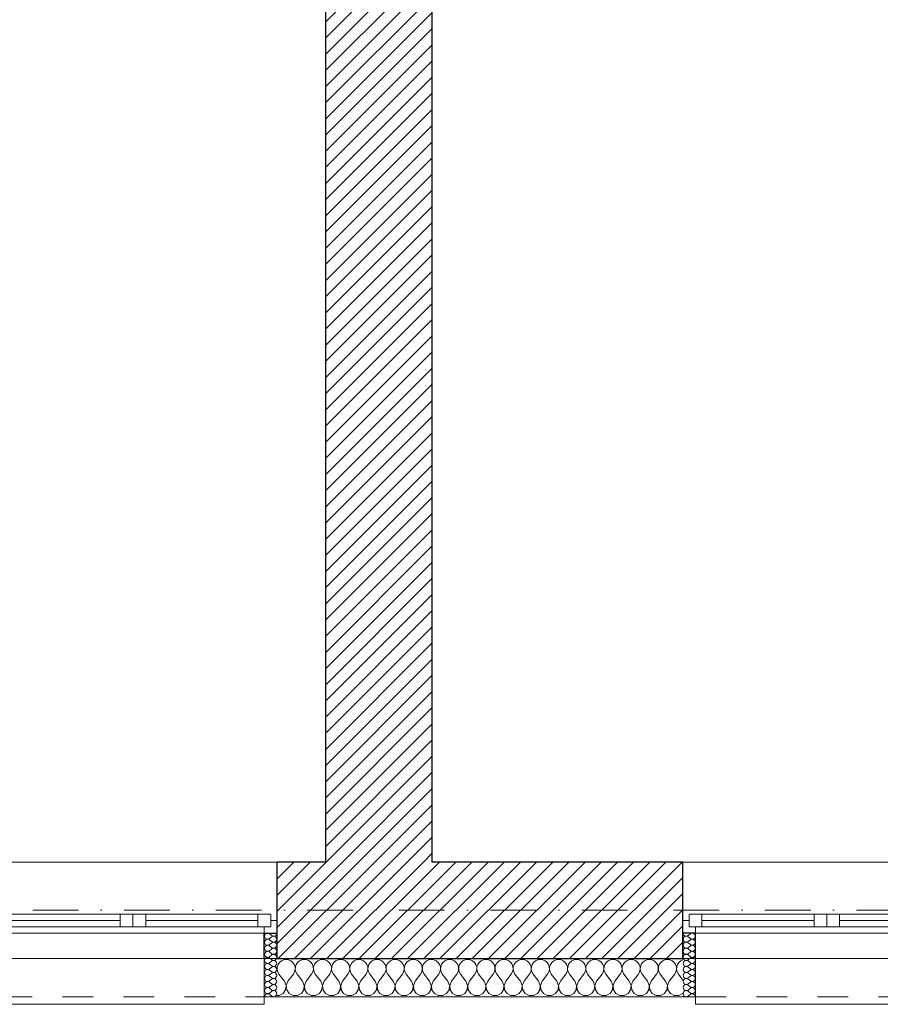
# Model space of a CAD drawing. Header units: millimetres. Extents: x 172139 to 266886, y 89525 to 138225.
# Tile 38 of 72: x 206666 to 210052, y 106825 to 110700. Entities that reach past the tile are written whole.
import ezdxf

# ---------------------------------------------------------------- set-up
doc = ezdxf.new("R2010")
doc.units = ezdxf.units.MM
doc.header["$MEASUREMENT"] = 0
doc.linetypes.add('Kropki i Kreski', pattern=[360, 180, -90, 0, -90])
doc.linetypes.add('Przerywana', pattern=[240, 120, -120])
for name, color, linetype in [('Konstrukcja - Siatki mod', 7, 'Continuous'), ('KR_INW', 7, 'Continuous'), ('NAPIS_SODON', 7, 'Continuous'), ('Okna ArchiCADa', 7, 'Continuous')]:
    doc.layers.add(name, color=color, linetype=linetype)
doc.layers.add('Konstrukcja - Siatki mod_Nr_pióra__48', color=7, linetype='Continuous', lineweight=15, true_color=0xa80f02)
doc.layers.add('KR_INW_Nr_pióra__102', color=7, linetype='Continuous', lineweight=5, true_color=0xcccccc)
for name, color, linetype, lineweight in [('KR_INW_Nr_pióra__101', 252, 'Continuous', 5), ('KR_INW_Nr_pióra__27', 7, 'Continuous', 25), ('KR_INW_Nr_pióra__47', 7, 'Continuous', 15), ('NAPIS_SODON_Nr_pióra__1', 7, 'Continuous', 13), ('Okna ArchiCADa_Nr_pióra__1', 7, 'Continuous', 13), ('Okna ArchiCADa_Nr_pióra__27', 7, 'Continuous', 25)]:
    doc.layers.add(name, color=color, linetype=linetype, lineweight=lineweight)
pattern_1 = [(45, (0, 0), (-31.819804, 31.819804), [])]

# ---------------------------------------------------------------- blocks, each defined once
blk = doc.blocks.new('Strop_1', base_point=(179225, 121523.3))
at = {"layer": 'NAPIS_SODON_Nr_pióra__1', "linetype": 'Continuous', "flags": 128}
blk.add_lwpolyline([(179225, 121523.3), (179225.9, 107003.8), (250898.3, 107008.3), (250897.4, 121527.8)], close=True, dxfattribs=at)
blk = doc.blocks.new('*X152')
at = {"layer": 'KR_INW_Nr_pióra__102', "linetype": 'Continuous'}
for p, q in [((207695.5, 106996.2), (207687.9, 106989.9)), ((207704.5, 107000.2), (207695.5, 106996.2)), ((207714.3, 107001.6), (207704.5, 107000.2)), ((207724, 107000.2), (207714.3, 107001.6)), ((207733.1, 106996.2), (207724, 107000.2)), ((207740.6, 106989.9), (207733.1, 106996.2)), ((207766.9, 106996.2), (207759.4, 106989.9)), ((207776, 107000.2), (207766.9, 106996.2)), ((207785.7, 107001.6), (207776, 107000.2)), ((207795.5, 107000.2), (207785.7, 107001.6)), ((207804.5, 106996.2), (207795.5, 107000.2)), ((207812.1, 106989.9), (207804.5, 106996.2)), ((207838.4, 106996.2), (207830.8, 106989.9)), ((207847.4, 107000.2), (207838.4, 106996.2)), ((207857.1, 107001.6), (207847.4, 107000.2)), ((207866.9, 107000.2), (207857.1, 107001.6)), ((207875.9, 106996.2), (207866.9, 107000.2)), ((207883.5, 106989.9), (207875.9, 106996.2)), ((207909.8, 106996.2), (207902.2, 106989.9)), ((207918.8, 107000.2), (207909.8, 106996.2)), ((207928.6, 107001.6), (207918.8, 107000.2)), ((207938.3, 107000.2), (207928.6, 107001.6)), ((207947.3, 106996.2), (207938.3, 107000.2)), ((207954.9, 106989.9), (207947.3, 106996.2)), ((207981.2, 106996.2), (207973.6, 106989.9)), ((207990.2, 107000.2), (207981.2, 106996.2)), ((208000, 107001.6), (207990.2, 107000.2)), ((208009.8, 107000.2), (208000, 107001.6)), ((208018.8, 106996.2), (208009.8, 107000.2)), ((208026.4, 106989.9), (208018.8, 106996.2)), ((208052.7, 106996.2), (208045.1, 106989.9)), ((208061.7, 107000.2), (208052.7, 106996.2)), ((208071.4, 107001.6), (208061.7, 107000.2)), ((208081.2, 107000.2), (208071.4, 107001.6)), ((208090.2, 106996.2), (208081.2, 107000.2)), ((208097.8, 106989.9), (208090.2, 106996.2)), ((208124.1, 106996.2), (208116.5, 106989.9)), ((208133.1, 107000.2), (208124.1, 106996.2)), ((208142.9, 107001.6), (208133.1, 107000.2)), ((208152.6, 107000.2), (208142.9, 107001.6)), ((208161.6, 106996.2), (208152.6, 107000.2)), ((208169.2, 106989.9), (208161.6, 106996.2)), ((208195.5, 106996.2), (208187.9, 106989.9)), ((208204.5, 107000.2), (208195.5, 106996.2)), ((208214.3, 107001.6), (208204.5, 107000.2)), ((208224, 107000.2), (208214.3, 107001.6)), ((208233.1, 106996.2), (208224, 107000.2)), ((208240.6, 106989.9), (208233.1, 106996.2)), ((208266.9, 106996.2), (208259.4, 106989.9)), ((208276, 107000.2), (208266.9, 106996.2)), ((208285.7, 107001.6), (208276, 107000.2)), ((208295.5, 107000.2), (208285.7, 107001.6)), ((208304.5, 106996.2), (208295.5, 107000.2)), ((208312.1, 106989.9), (208304.5, 106996.2)), ((208338.4, 106996.2), (208330.8, 106989.9)), ((208347.4, 107000.2), (208338.4, 106996.2)), ((208357.1, 107001.6), (208347.4, 107000.2)), ((208366.9, 107000.2), (208357.1, 107001.6)), ((208375.9, 106996.2), (208366.9, 107000.2)), ((208383.5, 106989.9), (208375.9, 106996.2)), ((208409.8, 106996.2), (208402.2, 106989.9)), ((208418.8, 107000.2), (208409.8, 106996.2)), ((208428.6, 107001.6), (208418.8, 107000.2)), ((208438.3, 107000.2), (208428.6, 107001.6)), ((208447.3, 106996.2), (208438.3, 107000.2)), ((208454.9, 106989.9), (208447.3, 106996.2)), ((208481.2, 106996.2), (208473.6, 106989.9)), ((208490.2, 107000.2), (208481.2, 106996.2)), ((208500, 107001.6), (208490.2, 107000.2)), ((208509.8, 107000.2), (208500, 107001.6)), ((208518.8, 106996.2), (208509.8, 107000.2)), ((208526.4, 106989.9), (208518.8, 106996.2)), ((208552.7, 106996.2), (208545.1, 106989.9)), ((208561.7, 107000.2), (208552.7, 106996.2)), ((208571.4, 107001.6), (208561.7, 107000.2)), ((208581.2, 107000.2), (208571.4, 107001.6)), ((208590.2, 106996.2), (208581.2, 107000.2)), ((208597.8, 106989.9), (208590.2, 106996.2)), ((208624.1, 106996.2), (208616.5, 106989.9)), ((208633.1, 107000.2), (208624.1, 106996.2)), ((208642.9, 107001.6), (208633.1, 107000.2)), ((208652.6, 107000.2), (208642.9, 107001.6)), ((208661.6, 106996.2), (208652.6, 107000.2)), ((208669.2, 106989.9), (208661.6, 106996.2)), ((208695.5, 106996.2), (208687.9, 106989.9)), ((208704.5, 107000.2), (208695.5, 106996.2)), ((208714.3, 107001.6), (208704.5, 107000.2)), ((208724, 107000.2), (208714.3, 107001.6)), ((208733.1, 106996.2), (208724, 107000.2)), ((208740.6, 106989.9), (208733.1, 106996.2)), ((208766.9, 106996.2), (208759.4, 106989.9)), ((208776, 107000.2), (208766.9, 106996.2)), ((208785.7, 107001.6), (208776, 107000.2)), ((208795.5, 107000.2), (208785.7, 107001.6)), ((208804.5, 106996.2), (208795.5, 107000.2)), ((208812.1, 106989.9), (208804.5, 106996.2)), ((208838.4, 106996.2), (208830.8, 106989.9)), ((208847.4, 107000.2), (208838.4, 106996.2)), ((208857.1, 107001.6), (208847.4, 107000.2)), ((208866.9, 107000.2), (208857.1, 107001.6)), ((208875.9, 106996.2), (208866.9, 107000.2)), ((208883.5, 106989.9), (208875.9, 106996.2)), ((208909.8, 106996.2), (208902.2, 106989.9)), ((208918.8, 107000.2), (208909.8, 106996.2)), ((208928.6, 107001.6), (208918.8, 107000.2)), ((208938.3, 107000.2), (208928.6, 107001.6)), ((208947.3, 106996.2), (208938.3, 107000.2)), ((208954.9, 106989.9), (208947.3, 106996.2)), ((208981.2, 106996.2), (208973.6, 106989.9)), ((208990.2, 107000.2), (208981.2, 106996.2)), ((209000, 107001.6), (208990.2, 107000.2)), ((209009.8, 107000.2), (209000, 107001.6)), ((209018.8, 106996.2), (209009.8, 107000.2)), ((209026.4, 106989.9), (209018.8, 106996.2)), ((209052.7, 106996.2), (209045.1, 106989.9)), ((209061.7, 107000.2), (209052.7, 106996.2)), ((209071.4, 107001.6), (209061.7, 107000.2)), ((209081.2, 107000.2), (209071.4, 107001.6)), ((209090.2, 106996.2), (209081.2, 107000.2)), ((209097.8, 106989.9), (209090.2, 106996.2)), ((209124.1, 106996.2), (209116.5, 106989.9)), ((209133.1, 107000.2), (209124.1, 106996.2)), ((209142.9, 107001.6), (209133.1, 107000.2)), ((209152.6, 107000.2), (209142.9, 107001.6)), ((209161.6, 106996.2), (209152.6, 107000.2)), ((209169.2, 106989.9), (209161.6, 106996.2)), ((209195.5, 106996.2), (209187.9, 106989.9)), ((209204.5, 107000.2), (209195.5, 106996.2)), ((209214.3, 107001.6), (209204.5, 107000.2)), ((209224, 107000.2), (209214.3, 107001.6)), ((209233.1, 106996.2), (209224, 107000.2)), ((209240.6, 106989.9), (209233.1, 106996.2)), ((209266.9, 106996.2), (209259.4, 106989.9)), ((209275, 106999.8), (209266.9, 106996.2)), ((207678.4, 106962.6), (207678.3, 106965.5)), ((207678.3, 106962.1), (207678.4, 106962.6)), ((207679.2, 106972.5), (207678.7, 106962.6)), ((207678.7, 106962.6), (207680.9, 106953.1)), ((207682.3, 106981.8), (207679.2, 106972.5)), ((207687.9, 106989.9), (207682.3, 106981.8)), ((207746.2, 106981.8), (207740.6, 106989.9)), ((207749.4, 106972.5), (207746.2, 106981.8)), ((207747.6, 106953.1), (207749.9, 106962.6)), ((207749.9, 106962.6), (207749.4, 106972.5)), ((207750.6, 106972.5), (207750.1, 106962.6)), ((207750.1, 106962.6), (207752.4, 106953.1)), ((207753.8, 106981.8), (207750.6, 106972.5)), ((207759.4, 106989.9), (207753.8, 106981.8)), ((207817.7, 106981.8), (207812.1, 106989.9)), ((207820.8, 106972.5), (207817.7, 106981.8)), ((207819.1, 106953.1), (207821.3, 106962.6)), ((207821.3, 106962.6), (207820.8, 106972.5)), ((207822.1, 106972.5), (207821.6, 106962.6)), ((207821.6, 106962.6), (207823.8, 106953.1)), ((207825.2, 106981.8), (207822.1, 106972.5)), ((207830.8, 106989.9), (207825.2, 106981.8)), ((207889.1, 106981.8), (207883.5, 106989.9)), ((207892.2, 106972.5), (207889.1, 106981.8)), ((207890.5, 106953.1), (207892.7, 106962.6)), ((207892.7, 106962.6), (207892.2, 106972.5)), ((207893.5, 106972.5), (207893, 106962.6)), ((207893, 106962.6), (207895.2, 106953.1)), ((207896.6, 106981.8), (207893.5, 106972.5)), ((207902.2, 106989.9), (207896.6, 106981.8)), ((207960.5, 106981.8), (207954.9, 106989.9)), ((207963.7, 106972.5), (207960.5, 106981.8)), ((207961.9, 106953.1), (207964.1, 106962.6)), ((207964.1, 106962.6), (207963.7, 106972.5)), ((207964.9, 106972.5), (207964.4, 106962.6)), ((207964.4, 106962.6), (207966.7, 106953.1)), ((207968.1, 106981.8), (207964.9, 106972.5)), ((207973.6, 106989.9), (207968.1, 106981.8)), ((208031.9, 106981.8), (208026.4, 106989.9)), ((208035.1, 106972.5), (208031.9, 106981.8)), ((208033.3, 106953.1), (208035.6, 106962.6)), ((208035.6, 106962.6), (208035.1, 106972.5)), ((208036.3, 106972.5), (208035.9, 106962.6)), ((208035.9, 106962.6), (208038.1, 106953.1)), ((208039.5, 106981.8), (208036.3, 106972.5)), ((208045.1, 106989.9), (208039.5, 106981.8)), ((208103.4, 106981.8), (208097.8, 106989.9)), ((208106.5, 106972.5), (208103.4, 106981.8)), ((208104.8, 106953.1), (208107, 106962.6)), ((208107, 106962.6), (208106.5, 106972.5)), ((208107.8, 106972.5), (208107.3, 106962.6)), ((208107.3, 106962.6), (208109.5, 106953.1)), ((208110.9, 106981.8), (208107.8, 106972.5)), ((208116.5, 106989.9), (208110.9, 106981.8)), ((208174.8, 106981.8), (208169.2, 106989.9)), ((208177.9, 106972.5), (208174.8, 106981.8)), ((208176.2, 106953.1), (208178.4, 106962.6)), ((208178.4, 106962.6), (208177.9, 106972.5)), ((208179.2, 106972.5), (208178.7, 106962.6)), ((208178.7, 106962.6), (208180.9, 106953.1)), ((208182.3, 106981.8), (208179.2, 106972.5)), ((208187.9, 106989.9), (208182.3, 106981.8)), ((208246.2, 106981.8), (208240.6, 106989.9)), ((208249.4, 106972.5), (208246.2, 106981.8)), ((208247.6, 106953.1), (208249.9, 106962.6)), ((208249.9, 106962.6), (208249.4, 106972.5)), ((208250.6, 106972.5), (208250.1, 106962.6)), ((208250.1, 106962.6), (208252.4, 106953.1)), ((208253.8, 106981.8), (208250.6, 106972.5)), ((208259.4, 106989.9), (208253.8, 106981.8)), ((208317.7, 106981.8), (208312.1, 106989.9)), ((208320.8, 106972.5), (208317.7, 106981.8)), ((208319.1, 106953.1), (208321.3, 106962.6)), ((208321.3, 106962.6), (208320.8, 106972.5)), ((208322.1, 106972.5), (208321.6, 106962.6)), ((208321.6, 106962.6), (208323.8, 106953.1)), ((208325.2, 106981.8), (208322.1, 106972.5)), ((208330.8, 106989.9), (208325.2, 106981.8)), ((208389.1, 106981.8), (208383.5, 106989.9)), ((208392.2, 106972.5), (208389.1, 106981.8)), ((208390.5, 106953.1), (208392.7, 106962.6)), ((208392.7, 106962.6), (208392.2, 106972.5)), ((208393.5, 106972.5), (208393, 106962.6)), ((208393, 106962.6), (208395.2, 106953.1)), ((208396.6, 106981.8), (208393.5, 106972.5)), ((208402.2, 106989.9), (208396.6, 106981.8)), ((208460.5, 106981.8), (208454.9, 106989.9)), ((208463.7, 106972.5), (208460.5, 106981.8)), ((208461.9, 106953.1), (208464.1, 106962.6)), ((208464.1, 106962.6), (208463.7, 106972.5)), ((208464.9, 106972.5), (208464.4, 106962.6)), ((208464.4, 106962.6), (208466.7, 106953.1)), ((208468.1, 106981.8), (208464.9, 106972.5)), ((208473.6, 106989.9), (208468.1, 106981.8)), ((208531.9, 106981.8), (208526.4, 106989.9)), ((208535.1, 106972.5), (208531.9, 106981.8)), ((208533.3, 106953.1), (208535.6, 106962.6)), ((208535.6, 106962.6), (208535.1, 106972.5)), ((208536.3, 106972.5), (208535.9, 106962.6)), ((208535.9, 106962.6), (208538.1, 106953.1)), ((208539.5, 106981.8), (208536.3, 106972.5)), ((208545.1, 106989.9), (208539.5, 106981.8)), ((208603.4, 106981.8), (208597.8, 106989.9)), ((208606.5, 106972.5), (208603.4, 106981.8)), ((208604.8, 106953.1), (208607, 106962.6)), ((208607, 106962.6), (208606.5, 106972.5)), ((208607.8, 106972.5), (208607.3, 106962.6)), ((208607.3, 106962.6), (208609.5, 106953.1)), ((208610.9, 106981.8), (208607.8, 106972.5)), ((208616.5, 106989.9), (208610.9, 106981.8)), ((208674.8, 106981.8), (208669.2, 106989.9)), ((208677.9, 106972.5), (208674.8, 106981.8)), ((208676.2, 106953.1), (208678.4, 106962.6)), ((208678.4, 106962.6), (208677.9, 106972.5)), ((208679.2, 106972.5), (208678.7, 106962.6)), ((208678.7, 106962.6), (208680.9, 106953.1)), ((208682.3, 106981.8), (208679.2, 106972.5)), ((208687.9, 106989.9), (208682.3, 106981.8)), ((208746.2, 106981.8), (208740.6, 106989.9)), ((208749.4, 106972.5), (208746.2, 106981.8)), ((208747.6, 106953.1), (208749.9, 106962.6)), ((208749.9, 106962.6), (208749.4, 106972.5)), ((208750.6, 106972.5), (208750.1, 106962.6)), ((208750.1, 106962.6), (208752.4, 106953.1)), ((208753.8, 106981.8), (208750.6, 106972.5)), ((208759.4, 106989.9), (208753.8, 106981.8)), ((208817.7, 106981.8), (208812.1, 106989.9)), ((208820.8, 106972.5), (208817.7, 106981.8)), ((208819.1, 106953.1), (208821.3, 106962.6)), ((208821.3, 106962.6), (208820.8, 106972.5)), ((208822.1, 106972.5), (208821.6, 106962.6)), ((208821.6, 106962.6), (208823.8, 106953.1)), ((208825.2, 106981.8), (208822.1, 106972.5)), ((208830.8, 106989.9), (208825.2, 106981.8)), ((208889.1, 106981.8), (208883.5, 106989.9)), ((208892.2, 106972.5), (208889.1, 106981.8)), ((208890.5, 106953.1), (208892.7, 106962.6)), ((208892.7, 106962.6), (208892.2, 106972.5)), ((208893.5, 106972.5), (208893, 106962.6)), ((208893, 106962.6), (208895.2, 106953.1)), ((208896.6, 106981.8), (208893.5, 106972.5)), ((208902.2, 106989.9), (208896.6, 106981.8)), ((208960.5, 106981.8), (208954.9, 106989.9)), ((208963.7, 106972.5), (208960.5, 106981.8)), ((208961.9, 106953.1), (208964.1, 106962.6)), ((208964.1, 106962.6), (208963.7, 106972.5)), ((208964.9, 106972.5), (208964.4, 106962.6)), ((208964.4, 106962.6), (208966.7, 106953.1)), ((208968.1, 106981.8), (208964.9, 106972.5)), ((208973.6, 106989.9), (208968.1, 106981.8)), ((209031.9, 106981.8), (209026.4, 106989.9)), ((209035.1, 106972.5), (209031.9, 106981.8)), ((209033.3, 106953.1), (209035.6, 106962.6)), ((209035.6, 106962.6), (209035.1, 106972.5)), ((209036.3, 106972.5), (209035.9, 106962.6)), ((209035.9, 106962.6), (209038.1, 106953.1)), ((209039.5, 106981.8), (209036.3, 106972.5)), ((209045.1, 106989.9), (209039.5, 106981.8)), ((209103.4, 106981.8), (209097.8, 106989.9)), ((209106.5, 106972.5), (209103.4, 106981.8)), ((209104.8, 106953.1), (209107, 106962.6)), ((209107, 106962.6), (209106.5, 106972.5)), ((209107.8, 106972.5), (209107.3, 106962.6)), ((209107.3, 106962.6), (209109.5, 106953.1)), ((209110.9, 106981.8), (209107.8, 106972.5)), ((209116.5, 106989.9), (209110.9, 106981.8)), ((209174.8, 106981.8), (209169.2, 106989.9)), ((209177.9, 106972.5), (209174.8, 106981.8)), ((209176.2, 106953.1), (209178.4, 106962.6)), ((209178.4, 106962.6), (209177.9, 106972.5)), ((209179.2, 106972.5), (209178.7, 106962.6)), ((209178.7, 106962.6), (209180.9, 106953.1)), ((209182.3, 106981.8), (209179.2, 106972.5)), ((209187.9, 106989.9), (209182.3, 106981.8)), ((209246.2, 106981.8), (209240.6, 106989.9)), ((209249.4, 106972.5), (209246.2, 106981.8)), ((209247.6, 106953.1), (209249.9, 106962.6)), ((209249.9, 106962.6), (209249.4, 106972.5)), ((209250.6, 106972.5), (209250.1, 106962.6)), ((209250.1, 106962.6), (209252.4, 106953.1)), ((209253.8, 106981.8), (209250.6, 106972.5)), ((209259.4, 106989.9), (209253.8, 106981.8)), ((207680.9, 106953.1), (207685.7, 106944.4)), ((207707.1, 106915.9), (207685.7, 106944.4)), ((207713.9, 106899.8), (207707.1, 106915.9)), ((207721.4, 106915.9), (207714.7, 106899.8)), ((207721.4, 106915.9), (207742.9, 106944.4)), ((207742.9, 106944.4), (207747.6, 106953.1)), ((207752.4, 106953.1), (207757.1, 106944.4)), ((207778.6, 106915.9), (207757.1, 106944.4)), ((207785.3, 106899.8), (207778.6, 106915.9)), ((207792.9, 106915.9), (207786.1, 106899.8)), ((207792.9, 106915.9), (207814.3, 106944.4)), ((207814.3, 106944.4), (207819.1, 106953.1)), ((207823.8, 106953.1), (207828.6, 106944.4)), ((207850, 106915.9), (207828.6, 106944.4)), ((207856.7, 106899.8), (207850, 106915.9)), ((207864.3, 106915.9), (207857.6, 106899.8)), ((207864.3, 106915.9), (207885.7, 106944.4)), ((207885.7, 106944.4), (207890.5, 106953.1)), ((207895.2, 106953.1), (207900, 106944.4)), ((207921.4, 106915.9), (207900, 106944.4)), ((207928.2, 106899.8), (207921.4, 106915.9)), ((207935.7, 106915.9), (207929, 106899.8)), ((207935.7, 106915.9), (207957.1, 106944.4)), ((207957.1, 106944.4), (207961.9, 106953.1)), ((207966.7, 106953.1), (207971.4, 106944.4)), ((207992.9, 106915.9), (207971.4, 106944.4)), ((207999.6, 106899.8), (207992.9, 106915.9)), ((208007.1, 106915.9), (208000.4, 106899.8)), ((208007.1, 106915.9), (208028.6, 106944.4)), ((208028.6, 106944.4), (208033.3, 106953.1)), ((208038.1, 106953.1), (208042.9, 106944.4)), ((208064.3, 106915.9), (208042.9, 106944.4)), ((208071, 106899.8), (208064.3, 106915.9)), ((208078.6, 106915.9), (208071.8, 106899.8)), ((208078.6, 106915.9), (208100, 106944.4)), ((208100, 106944.4), (208104.8, 106953.1)), ((208109.5, 106953.1), (208114.3, 106944.4)), ((208135.7, 106915.9), (208114.3, 106944.4)), ((208142.4, 106899.8), (208135.7, 106915.9)), ((208150, 106915.9), (208143.3, 106899.8)), ((208150, 106915.9), (208171.4, 106944.4)), ((208171.4, 106944.4), (208176.2, 106953.1)), ((208180.9, 106953.1), (208185.7, 106944.4)), ((208207.1, 106915.9), (208185.7, 106944.4)), ((208213.9, 106899.8), (208207.1, 106915.9)), ((208221.4, 106915.9), (208214.7, 106899.8)), ((208221.4, 106915.9), (208242.9, 106944.4)), ((208242.9, 106944.4), (208247.6, 106953.1)), ((208252.4, 106953.1), (208257.1, 106944.4)), ((208278.6, 106915.9), (208257.1, 106944.4)), ((208285.3, 106899.8), (208278.6, 106915.9)), ((208292.9, 106915.9), (208286.1, 106899.8)), ((208292.9, 106915.9), (208314.3, 106944.4)), ((208314.3, 106944.4), (208319.1, 106953.1)), ((208323.8, 106953.1), (208328.6, 106944.4)), ((208350, 106915.9), (208328.6, 106944.4)), ((208356.7, 106899.8), (208350, 106915.9)), ((208364.3, 106915.9), (208357.6, 106899.8)), ((208364.3, 106915.9), (208385.7, 106944.4)), ((208385.7, 106944.4), (208390.5, 106953.1)), ((208395.2, 106953.1), (208400, 106944.4)), ((208421.4, 106915.9), (208400, 106944.4)), ((208428.2, 106899.8), (208421.4, 106915.9)), ((208435.7, 106915.9), (208429, 106899.8)), ((208435.7, 106915.9), (208457.1, 106944.4)), ((208457.1, 106944.4), (208461.9, 106953.1)), ((208466.7, 106953.1), (208471.4, 106944.4)), ((208492.9, 106915.9), (208471.4, 106944.4)), ((208499.6, 106899.8), (208492.9, 106915.9)), ((208507.1, 106915.9), (208500.4, 106899.8)), ((208507.1, 106915.9), (208528.6, 106944.4)), ((208528.6, 106944.4), (208533.3, 106953.1)), ((208538.1, 106953.1), (208542.9, 106944.4)), ((208564.3, 106915.9), (208542.9, 106944.4)), ((208571, 106899.8), (208564.3, 106915.9)), ((208578.6, 106915.9), (208571.8, 106899.8)), ((208578.6, 106915.9), (208600, 106944.4)), ((208600, 106944.4), (208604.8, 106953.1)), ((208609.5, 106953.1), (208614.3, 106944.4)), ((208635.7, 106915.9), (208614.3, 106944.4)), ((208642.4, 106899.8), (208635.7, 106915.9)), ((208650, 106915.9), (208643.3, 106899.8)), ((208650, 106915.9), (208671.4, 106944.4)), ((208671.4, 106944.4), (208676.2, 106953.1)), ((208680.9, 106953.1), (208685.7, 106944.4)), ((208707.1, 106915.9), (208685.7, 106944.4)), ((208713.9, 106899.8), (208707.1, 106915.9)), ((208721.4, 106915.9), (208714.7, 106899.8)), ((208721.4, 106915.9), (208742.9, 106944.4)), ((208742.9, 106944.4), (208747.6, 106953.1)), ((208752.4, 106953.1), (208757.1, 106944.4)), ((208778.6, 106915.9), (208757.1, 106944.4)), ((208785.3, 106899.8), (208778.6, 106915.9)), ((208792.9, 106915.9), (208786.1, 106899.8)), ((208792.9, 106915.9), (208814.3, 106944.4)), ((208814.3, 106944.4), (208819.1, 106953.1)), ((208823.8, 106953.1), (208828.6, 106944.4)), ((208850, 106915.9), (208828.6, 106944.4)), ((208856.7, 106899.8), (208850, 106915.9)), ((208864.3, 106915.9), (208857.6, 106899.8)), ((208864.3, 106915.9), (208885.7, 106944.4)), ((208885.7, 106944.4), (208890.5, 106953.1)), ((208895.2, 106953.1), (208900, 106944.4)), ((208921.4, 106915.9), (208900, 106944.4)), ((208928.2, 106899.8), (208921.4, 106915.9)), ((208935.7, 106915.9), (208929, 106899.8)), ((208935.7, 106915.9), (208957.1, 106944.4)), ((208957.1, 106944.4), (208961.9, 106953.1)), ((208966.7, 106953.1), (208971.4, 106944.4)), ((208992.9, 106915.9), (208971.4, 106944.4)), ((208999.6, 106899.8), (208992.9, 106915.9)), ((209007.1, 106915.9), (209000.4, 106899.8)), ((209007.1, 106915.9), (209028.6, 106944.4)), ((209028.6, 106944.4), (209033.3, 106953.1)), ((209038.1, 106953.1), (209042.9, 106944.4)), ((209064.3, 106915.9), (209042.9, 106944.4)), ((209071, 106899.8), (209064.3, 106915.9)), ((209078.6, 106915.9), (209071.8, 106899.8)), ((209078.6, 106915.9), (209100, 106944.4)), ((209100, 106944.4), (209104.8, 106953.1)), ((209109.5, 106953.1), (209114.3, 106944.4)), ((209135.7, 106915.9), (209114.3, 106944.4)), ((209142.4, 106899.8), (209135.7, 106915.9)), ((209150, 106915.9), (209143.3, 106899.8)), ((209150, 106915.9), (209171.4, 106944.4)), ((209171.4, 106944.4), (209176.2, 106953.1)), ((209180.9, 106953.1), (209185.7, 106944.4)), ((209207.1, 106915.9), (209185.7, 106944.4)), ((209213.9, 106899.8), (209207.1, 106915.9)), ((209221.4, 106915.9), (209214.7, 106899.8)), ((209221.4, 106915.9), (209242.9, 106944.4)), ((209242.9, 106944.4), (209247.6, 106953.1)), ((209252.4, 106953.1), (209257.1, 106944.4)), ((209275, 106920.7), (209257.1, 106944.4)), ((207702.6, 106868), (207712.2, 106882.5)), ((207712.2, 106882.5), (207713.9, 106899.8)), ((207714.7, 106899.8), (207716.3, 106882.5)), ((207716.3, 106882.5), (207726, 106868)), ((207774, 106868), (207783.7, 106882.5)), ((207783.7, 106882.5), (207785.3, 106899.8)), ((207786.1, 106899.8), (207787.8, 106882.5)), ((207787.8, 106882.5), (207797.4, 106868)), ((207845.5, 106868), (207855.1, 106882.5)), ((207855.1, 106882.5), (207856.7, 106899.8)), ((207857.6, 106899.8), (207859.2, 106882.5)), ((207859.2, 106882.5), (207868.8, 106868)), ((207916.9, 106868), (207926.5, 106882.5)), ((207926.5, 106882.5), (207928.2, 106899.8)), ((207929, 106899.8), (207930.6, 106882.5)), ((207930.6, 106882.5), (207940.3, 106868)), ((207988.3, 106868), (207997.9, 106882.5)), ((207997.9, 106882.5), (207999.6, 106899.8)), ((208000.4, 106899.8), (208002.1, 106882.5)), ((208002.1, 106882.5), (208011.7, 106868)), ((208059.7, 106868), (208069.4, 106882.5)), ((208069.4, 106882.5), (208071, 106899.8)), ((208071.8, 106899.8), (208073.5, 106882.5)), ((208073.5, 106882.5), (208083.1, 106868)), ((208131.2, 106868), (208140.8, 106882.5)), ((208140.8, 106882.5), (208142.4, 106899.8)), ((208143.3, 106899.8), (208144.9, 106882.5)), ((208144.9, 106882.5), (208154.5, 106868)), ((208202.6, 106868), (208212.2, 106882.5)), ((208212.2, 106882.5), (208213.9, 106899.8)), ((208214.7, 106899.8), (208216.3, 106882.5)), ((208216.3, 106882.5), (208226, 106868)), ((208274, 106868), (208283.7, 106882.5)), ((208283.7, 106882.5), (208285.3, 106899.8)), ((208286.1, 106899.8), (208287.8, 106882.5)), ((208287.8, 106882.5), (208297.4, 106868)), ((208345.5, 106868), (208355.1, 106882.5)), ((208355.1, 106882.5), (208356.7, 106899.8)), ((208357.6, 106899.8), (208359.2, 106882.5)), ((208359.2, 106882.5), (208368.8, 106868)), ((208416.9, 106868), (208426.5, 106882.5)), ((208426.5, 106882.5), (208428.2, 106899.8)), ((208429, 106899.8), (208430.6, 106882.5)), ((208430.6, 106882.5), (208440.3, 106868)), ((208488.3, 106868), (208497.9, 106882.5)), ((208497.9, 106882.5), (208499.6, 106899.8)), ((208500.4, 106899.8), (208502.1, 106882.5)), ((208502.1, 106882.5), (208511.7, 106868)), ((208559.7, 106868), (208569.4, 106882.5)), ((208569.4, 106882.5), (208571, 106899.8)), ((208571.8, 106899.8), (208573.5, 106882.5)), ((208573.5, 106882.5), (208583.1, 106868)), ((208631.2, 106868), (208640.8, 106882.5)), ((208640.8, 106882.5), (208642.4, 106899.8)), ((208643.3, 106899.8), (208644.9, 106882.5)), ((208644.9, 106882.5), (208654.5, 106868)), ((208702.6, 106868), (208712.2, 106882.5)), ((208712.2, 106882.5), (208713.9, 106899.8)), ((208714.7, 106899.8), (208716.3, 106882.5)), ((208716.3, 106882.5), (208726, 106868)), ((208774, 106868), (208783.7, 106882.5)), ((208783.7, 106882.5), (208785.3, 106899.8)), ((208786.1, 106899.8), (208787.8, 106882.5)), ((208787.8, 106882.5), (208797.4, 106868)), ((208845.5, 106868), (208855.1, 106882.5)), ((208855.1, 106882.5), (208856.7, 106899.8)), ((208857.6, 106899.8), (208859.2, 106882.5)), ((208859.2, 106882.5), (208868.8, 106868)), ((208916.9, 106868), (208926.5, 106882.5)), ((208926.5, 106882.5), (208928.2, 106899.8)), ((208929, 106899.8), (208930.6, 106882.5)), ((208930.6, 106882.5), (208940.3, 106868)), ((208988.3, 106868), (208997.9, 106882.5)), ((208997.9, 106882.5), (208999.6, 106899.8)), ((209000.4, 106899.8), (209002.1, 106882.5)), ((209002.1, 106882.5), (209011.7, 106868)), ((209059.7, 106868), (209069.4, 106882.5)), ((209069.4, 106882.5), (209071, 106899.8)), ((209071.8, 106899.8), (209073.5, 106882.5)), ((209073.5, 106882.5), (209083.1, 106868)), ((209131.2, 106868), (209140.8, 106882.5)), ((209140.8, 106882.5), (209142.4, 106899.8)), ((209143.3, 106899.8), (209144.9, 106882.5)), ((209144.9, 106882.5), (209154.5, 106868)), ((209202.6, 106868), (209212.2, 106882.5)), ((209212.2, 106882.5), (209213.9, 106899.8)), ((209214.7, 106899.8), (209216.3, 106882.5)), ((209216.3, 106882.5), (209226, 106868)), ((207678.3, 106859.8), (207687.3, 106859.8)), ((207687.3, 106859.8), (207702.6, 106868)), ((207726, 106868), (207741.3, 106859.8)), ((207741.3, 106859.8), (207758.7, 106859.8)), ((207758.7, 106859.8), (207774, 106868)), ((207797.4, 106868), (207812.7, 106859.8)), ((207812.7, 106859.8), (207830.1, 106859.8)), ((207830.1, 106859.8), (207845.5, 106868)), ((207868.8, 106868), (207884.2, 106859.8)), ((207884.2, 106859.8), (207901.6, 106859.8)), ((207901.6, 106859.8), (207916.9, 106868)), ((207940.3, 106868), (207955.6, 106859.8)), ((207955.6, 106859.8), (207973, 106859.8)), ((207973, 106859.8), (207988.3, 106868)), ((208011.7, 106868), (208027, 106859.8)), ((208027, 106859.8), (208044.4, 106859.8)), ((208044.4, 106859.8), (208059.7, 106868)), ((208083.1, 106868), (208098.4, 106859.8)), ((208098.4, 106859.8), (208115.8, 106859.8)), ((208115.8, 106859.8), (208131.2, 106868)), ((208154.5, 106868), (208169.9, 106859.8)), ((208169.9, 106859.8), (208187.3, 106859.8)), ((208187.3, 106859.8), (208202.6, 106868)), ((208226, 106868), (208241.3, 106859.8)), ((208241.3, 106859.8), (208258.7, 106859.8)), ((208258.7, 106859.8), (208274, 106868)), ((208297.4, 106868), (208312.7, 106859.8)), ((208312.7, 106859.8), (208330.1, 106859.8)), ((208330.1, 106859.8), (208345.5, 106868)), ((208368.8, 106868), (208384.2, 106859.8)), ((208384.2, 106859.8), (208401.6, 106859.8)), ((208401.6, 106859.8), (208416.9, 106868)), ((208440.3, 106868), (208455.6, 106859.8)), ((208455.6, 106859.8), (208473, 106859.8)), ((208473, 106859.8), (208488.3, 106868)), ((208511.7, 106868), (208527, 106859.8)), ((208527, 106859.8), (208544.4, 106859.8)), ((208544.4, 106859.8), (208559.7, 106868)), ((208583.1, 106868), (208598.4, 106859.8)), ((208598.4, 106859.8), (208615.8, 106859.8)), ((208615.8, 106859.8), (208631.2, 106868)), ((208654.5, 106868), (208669.9, 106859.8)), ((208669.9, 106859.8), (208687.3, 106859.8)), ((208687.3, 106859.8), (208702.6, 106868)), ((208726, 106868), (208741.3, 106859.8)), ((208741.3, 106859.8), (208758.7, 106859.8)), ((208758.7, 106859.8), (208774, 106868)), ((208797.4, 106868), (208812.7, 106859.8)), ((208812.7, 106859.8), (208830.1, 106859.8)), ((208830.1, 106859.8), (208845.5, 106868)), ((208868.8, 106868), (208884.2, 106859.8)), ((208884.2, 106859.8), (208901.6, 106859.8)), ((208901.6, 106859.8), (208916.9, 106868)), ((208940.3, 106868), (208955.6, 106859.8)), ((208955.6, 106859.8), (208973, 106859.8)), ((208973, 106859.8), (208988.3, 106868)), ((209011.7, 106868), (209027, 106859.8)), ((209027, 106859.8), (209044.4, 106859.8)), ((209044.4, 106859.8), (209059.7, 106868)), ((209083.1, 106868), (209098.4, 106859.8)), ((209098.4, 106859.8), (209115.8, 106859.8)), ((209115.8, 106859.8), (209131.2, 106868)), ((209154.5, 106868), (209169.9, 106859.8)), ((209169.9, 106859.8), (209187.3, 106859.8)), ((209187.3, 106859.8), (209202.6, 106868)), ((209226, 106868), (209241.3, 106859.8)), ((209241.3, 106859.8), (209258.7, 106859.8)), ((209258.7, 106859.8), (209274, 106868)), ((209274, 106868), (209275, 106869.4))]:
    blk.add_line(p, q, dxfattribs=at)
blk = doc.blocks.new('*X188')
at = {"layer": 'KR_INW_Nr_pióra__102', "linetype": 'Continuous'}
for p, q in [((207658.1, 107095.6), (207648.5, 107102.8)), ((207658.1, 107090.9), (207648.5, 107083.7)), ((207658.1, 107071.8), (207648.5, 107079)), ((207658.1, 107067), (207648.5, 107059.9)), ((207658.1, 107048), (207648.5, 107055.1)), ((207658.1, 107043.2), (207648.5, 107036.1)), ((207658.1, 107024.2), (207648.5, 107031.3)), ((207658.1, 107019.4), (207648.5, 107012.3)), ((207658.1, 107000.4), (207648.5, 107007.5)), ((207658.1, 106995.6), (207648.5, 106988.5)), ((207658.1, 106976.6), (207648.5, 106983.7)), ((207658.1, 106971.8), (207648.5, 106964.7)), ((207658.1, 106952.8), (207648.5, 106959.9)), ((207658.1, 106948), (207648.5, 106940.9)), ((207658.1, 106929), (207648.5, 106936.1)), ((207658.1, 106924.2), (207648.5, 106917)), ((207658.1, 106905.1), (207648.5, 106912.3)), ((207658.1, 106900.4), (207648.5, 106893.2)), ((207658.1, 106881.3), (207648.5, 106888.5)), ((207658.1, 106876.6), (207648.5, 106869.4)), ((207658.1, 106857.5), (207648.5, 106864.7))]:
    blk.add_line(p, q, dxfattribs=at)
for centre, start, end in [((207641.4, 107093.2), 53.1301, 180), ((207641.4, 107093.2), 180, 306.8699), ((207641.4, 107069.4), 53.1301, 180), ((207641.4, 107069.4), 180, 306.8699), ((207665.2, 107105.1), 233.1301, 0), ((207665.2, 107081.3), 233.1301, 126.8699), ((207665.2, 107057.5), 233.1301, 126.8699), ((207641.4, 107045.6), 53.1301, 180), ((207641.4, 107045.6), 180, 306.8699), ((207641.4, 107021.8), 53.1301, 180), ((207665.2, 107033.7), 233.1301, 126.8699), ((207641.4, 107021.8), 180, 306.8699), ((207641.4, 106998), 53.1301, 180), ((207641.4, 106998), 180, 306.8699), ((207665.2, 107009.9), 233.1301, 126.8699), ((207665.2, 106986.1), 233.1301, 126.8699), ((207641.4, 106974.2), 53.1301, 180), ((207641.4, 106974.2), 180, 306.8699), ((207641.4, 106950.4), 53.1301, 180), ((207665.2, 106962.3), 233.1301, 126.8699), ((207641.4, 106950.4), 180, 306.8699), ((207641.4, 106926.6), 53.1301, 180), ((207641.4, 106926.6), 180, 306.8699), ((207641.4, 106902.8), 53.1301, 180), ((207665.2, 106938.5), 233.1301, 126.8699), ((207665.2, 106914.7), 233.1301, 126.8699), ((207641.4, 106902.8), 180, 306.8699), ((207641.4, 106879), 53.1301, 180), ((207641.4, 106879), 180, 306.8699), ((207665.2, 106890.9), 233.1301, 126.8699), ((207665.2, 106867), 233.1301, 126.8699), ((207641.4, 106855.1), 53.1301, 180)]:
    blk.add_arc(centre, 11.9, start, end, dxfattribs=at)
blk = doc.blocks.new('*X189')
at = {"layer": 'KR_INW_Nr_pióra__102', "linetype": 'Continuous'}
for p, q in [((209295.2, 107095.6), (209304.7, 107102.8)), ((209295.2, 107090.9), (209304.7, 107083.7)), ((209295.2, 107071.8), (209304.7, 107079)), ((209295.2, 107067), (209304.7, 107059.9)), ((209295.2, 107048), (209304.7, 107055.1)), ((209295.2, 107043.2), (209304.7, 107036.1)), ((209295.2, 107024.2), (209304.7, 107031.3)), ((209295.2, 107019.4), (209304.7, 107012.3)), ((209295.2, 107000.4), (209304.7, 107007.5)), ((209295.2, 106995.6), (209304.7, 106988.5)), ((209295.2, 106976.6), (209304.7, 106983.7)), ((209295.2, 106971.8), (209304.7, 106964.7)), ((209295.2, 106952.8), (209304.7, 106959.9)), ((209295.2, 106948), (209304.7, 106940.9)), ((209295.2, 106929), (209304.7, 106936.1)), ((209295.2, 106924.2), (209304.7, 106917)), ((209295.2, 106905.1), (209304.7, 106912.3)), ((209295.2, 106900.4), (209304.7, 106893.2)), ((209295.2, 106881.3), (209304.7, 106888.5)), ((209295.2, 106876.6), (209304.7, 106869.4)), ((209295.2, 106857.5), (209304.7, 106864.7))]:
    blk.add_line(p, q, dxfattribs=at)
for centre, start, end in [((209288, 107105.1), 180, 306.8699), ((209288, 107081.3), 53.1301, 306.8699), ((209288, 107057.5), 53.1301, 306.8699), ((209311.9, 107093.2), 0, 126.8699), ((209311.9, 107093.2), 233.1301, 0), ((209311.9, 107069.4), 0, 126.8699), ((209311.9, 107069.4), 233.1301, 0), ((209288, 107033.7), 53.1301, 306.8699), ((209311.9, 107045.6), 0, 126.8699), ((209311.9, 107045.6), 233.1301, 0), ((209311.9, 107021.8), 0, 126.8699), ((209288, 107009.9), 53.1301, 306.8699), ((209288, 106986.1), 53.1301, 306.8699), ((209311.9, 107021.8), 233.1301, 0), ((209311.9, 106998), 0, 126.8699), ((209311.9, 106998), 233.1301, 0), ((209288, 106962.3), 53.1301, 306.8699), ((209311.9, 106974.2), 0, 126.8699), ((209311.9, 106974.2), 233.1301, 0), ((209311.9, 106950.4), 0, 126.8699), ((209288, 106938.5), 53.1301, 306.8699), ((209288, 106914.7), 53.1301, 306.8699), ((209311.9, 106950.4), 233.1301, 0), ((209311.9, 106926.6), 0, 126.8699), ((209311.9, 106926.6), 233.1301, 0), ((209311.9, 106902.8), 0, 126.8699), ((209288, 106890.9), 53.1301, 306.8699), ((209288, 106867), 53.1301, 306.8699), ((209311.9, 106902.8), 233.1301, 0), ((209311.9, 106879), 0, 126.8699), ((209311.9, 106879), 233.1301, 0), ((209311.9, 106855.1), 0, 126.8699)]:
    blk.add_arc(centre, 11.9, start, end, dxfattribs=at)
blk = doc.blocks.new('Okno dwuskrzydłowe 19_5')
at = {"layer": 'Okna ArchiCADa_Nr_pióra__1', "linetype": 'Continuous'}
for p, q in [((-566.8, 230), (566.8, 230)), ((-566.8, 0), (-541.8, 0)), ((-541.8, 25), (-491.8, 25)), ((-541.8, -25), (-541.8, 25)), ((-541.8, 0), (-541.8, -25)), ((-491.8, 25), (-50, 25)), ((-491.8, 25), (-491.8, -25)), ((-491.8, 25), (-50, 25)), ((-491.8, 0), (-50, 0)), ((-50, -25), (-50, 25)), ((-50, 25), (0, 25)), ((0, 25), (0, -25)), ((0, 25), (50, 25)), ((0, -25), (0, 25)), ((50, 25), (491.8, 25)), ((50, 25), (50, -25)), ((50, 25), (491.8, 25)), ((50, 0), (491.8, 0)), ((491.8, -25), (491.8, 25)), ((491.8, 25), (541.8, 25)), ((541.8, 25), (541.8, -25)), ((541.8, -25), (541.8, 0)), ((541.8, 0), (566.8, 0)), ((-541.8, -25), (-516.8, -25)), ((-491.8, -25), (-541.8, -25)), ((-516.8, -25), (-516.8, -50)), ((-50, -25), (-491.8, -25)), ((0, -25), (-50, -25)), ((50, -25), (0, -25)), ((491.8, -25), (50, -25)), ((541.8, -25), (491.8, -25)), ((516.8, -50), (516.8, -25)), ((516.8, -25), (541.8, -25)), ((-516.8, -50), (-566.8, -50)), ((0, -50), (-516.8, -50)), ((516.8, -50), (0, -50)), ((566.8, -50), (516.8, -50)), ((-516.8, -300), (-516.8, -330)), ((516.8, -330), (516.8, -300)), ((-516.8, -330), (516.8, -330))]:
    blk.add_line(p, q, dxfattribs=at)
at = {"layer": 'Okna ArchiCADa_Nr_pióra__1', "linetype": 'Przerywana'}
blk.add_line((-516.8, -300), (516.8, -300), dxfattribs=at)
at = {"layer": 'Okna ArchiCADa_Nr_pióra__27', "linetype": 'Continuous'}
for p, q in [((-566.8, -50), (-566.8, 0)), ((566.8, -50), (566.8, 0)), ((-516.8, -50), (-566.8, -50)), ((516.8, -50), (566.8, -50))]:
    blk.add_line(p, q, dxfattribs=at)
blk = doc.blocks.new('Ściana_3', base_point=(179075.1, 106855.1))
at = {"layer": 'KR_INW_Nr_pióra__101', "linetype": 'Continuous'}
h = blk.add_hatch(dxfattribs=at)
h.set_pattern_fill('Cegła_licówka', color=256, style=0, pattern_type=2)
h.set_pattern_definition(pattern_1)
h.paths.add_polyline_path([(207678.3, 107105.1), (207678.3, 107005.1), (209275, 107005.1), (209275, 107105.1), (209275, 107155.1), (209275, 107385.1), (207678.3, 107385.1), (207678.3, 107155.1)])
at = {"layer": 'KR_INW_Nr_pióra__27', "linetype": 'Continuous'}
for p, q in [((207678.3, 107155.1), (207678.3, 107385.1)), ((209275, 107155.1), (209275, 107385.1)), ((207678.3, 107105.1), (207678.3, 107155.1)), ((209275, 107105.1), (209275, 107155.1)), ((207628.3, 107005.1), (207628.3, 107105.1)), ((207628.3, 107105.1), (207678.3, 107105.1)), ((207678.3, 107005.1), (207678.3, 107105.1)), ((209275, 107005.1), (209275, 107105.1)), ((209325, 107105.1), (209275, 107105.1)), ((209325, 107005.1), (209325, 107105.1)), ((207678.3, 107005.1), (209275, 107005.1))]:
    blk.add_line(p, q, dxfattribs=at)
at = {"layer": 'KR_INW_Nr_pióra__27', "linetype": 'Continuous', "flags": 128}
for points in [[(207868.7, 107385.1), (207678.3, 107385.1)], [(209275, 107385.1), (208288.7, 107385.1)]]:
    blk.add_lwpolyline(points, dxfattribs=at)
at = {"layer": 'KR_INW_Nr_pióra__47', "linetype": 'Continuous'}
for p, q in [((207678.3, 107105.1), (207628.3, 107105.1)), ((207628.3, 107105.1), (207628.3, 106855.1)), ((209275, 107105.1), (209325, 107105.1)), ((209325, 107105.1), (209325, 106855.1)), ((207628.3, 106855.1), (207628.3, 107005.1)), ((209325, 106855.1), (209325, 107005.1)), ((207678.3, 106855.1), (207628.3, 106855.1)), ((209275, 106855.1), (209325, 106855.1))]:
    blk.add_line(p, q, dxfattribs=at)
at = {"layer": 'KR_INW_Nr_pióra__47', "linetype": 'Continuous', "flags": 128}
blk.add_lwpolyline([(207678.3, 106855.1), (209275, 106855.1)], dxfattribs=at)
at = {"layer": 'KR_INW'}
for name in ['*X188', '*X189', '*X152']:
    blk.add_blockref(name, (0, 0), dxfattribs=at)
at = {"layer": 'Okna ArchiCADa', "color": 21, "linetype": 'Continuous', "lineweight": 13, "true_color": 0xff9955, "zscale": 1000}
for p in [(207111.5, 107155.1), (209841.7, 107155.1)]:
    blk.add_blockref('Okno dwuskrzydłowe 19_5', p, dxfattribs=at)
blk = doc.blocks.new('Ściana_36', base_point=(207868.7, 111420.7))
at = {"layer": 'KR_INW_Nr_pióra__101', "linetype": 'Continuous'}
h = blk.add_hatch(dxfattribs=at)
h.set_pattern_fill('Cegła_licówka', color=256, style=0, pattern_type=2)
h.set_pattern_definition(pattern_1)
h.paths.add_polyline_path([(207868.7, 111420.7), (207868.7, 107385.1), (208288.7, 107385.1), (208288.7, 111420.7)])
at = {"layer": 'KR_INW_Nr_pióra__27', "linetype": 'Continuous', "flags": 128}
for points in [[(207868.7, 111420.7), (207868.7, 107385.1)], [(208288.7, 107385.1), (208288.7, 111057.5)]]:
    blk.add_lwpolyline(points, dxfattribs=at)
blk = doc.blocks.new('Standardowy znacznik siatki_10')
at = {"layer": 'Konstrukcja - Siatki mod_Nr_pióra__48', "linetype": 'Kropki i Kreski'}
blk.add_line((1000, 0), (72912, 0), dxfattribs=at)

msp = doc.modelspace()

# ---------------------------------------------------------------- block references
at = {"layer": 'Konstrukcja - Siatki mod', "color": 8, "linetype": 'Continuous', "lineweight": 13, "zscale": 1000}
msp.add_blockref('Standardowy znacznik siatki_10', (177989.3, 107195.1), dxfattribs=at)
at = {"layer": 'KR_INW'}
for name, p in [('Ściana_36', (207868.7, 111420.7)), ('Ściana_3', (179075.1, 106855.1))]:
    msp.add_blockref(name, p, dxfattribs=at)
at = {"layer": 'NAPIS_SODON', "linetype": 'Continuous'}
msp.add_blockref('Strop_1', (179225, 121523.3), dxfattribs=at)

doc.saveas('drawing.dxf')
